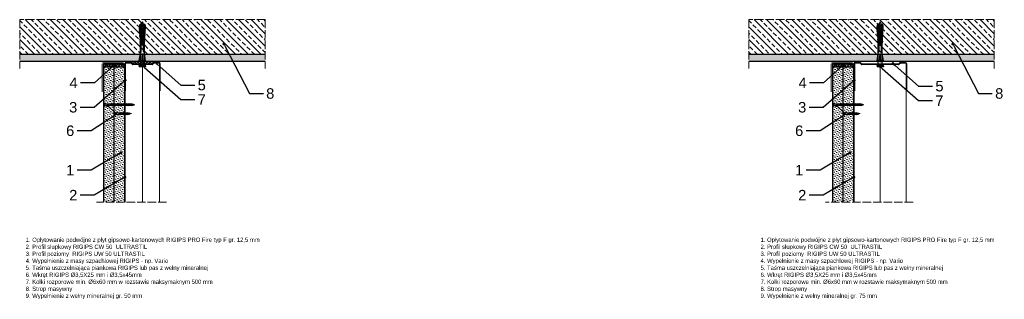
# Model space of a CAD drawing. Header units: millimetres. Extents: x 1234 to 3800, y -421 to 1074.
# Tile 1 of 4: x 1234 to 2641, y -421 to -21. Entities that reach past the tile are written whole.
import ezdxf
from ezdxf import colors
from ezdxf.entities.mleader import LeaderData, LeaderLine
from ezdxf.math import Vec2, Vec3

# ---------------------------------------------------------------- set-up
doc = ezdxf.new("R2010")
doc.units = ezdxf.units.MM
doc.linetypes.add('ACAD_ISO02W100', pattern=[15, 12, -3])
for name, color, linetype, lineweight in [('_ISOVER WELNA', 7, 'BATTING', 9), ('_RIGIPS AKCESORIA', 7, 'Continuous', 18), ('_RIGIPS G-K', 7, 'Continuous', 25), ('_RIGIPS PROFIL', 7, 'Continuous', 18), ('KRESKOWANIE', 7, 'Continuous', 9), ('PRZERYWANA', 7, 'ACAD_ISO02W100', 9)]:
    doc.layers.add(name, color=color, linetype=linetype, lineweight=lineweight)
doc.styles.get("Standard").update_dxf_attribs({"font": 'arial.ttf'})
doc.linetypes.add('BATTING', pattern='A,0.00254,-2.54,[134,ltypeshp.shx,S=2.54,R=0,X=-2.54,Y=0],-5.08,[134,ltypeshp.shx,S=2.54,R=180,X=2.54,Y=0],-2.54', length=10.16254)
pattern_1 = [(135, (1053.3072, -2558.5024), (1.122532, 3.367596), [0, -3.175])]
pattern_2 = [(135, (2095.4177, -2558.5024), (1.122532, 3.367596), [0, -3.175])]

# ---------------------------------------------------------------- blocks, each defined once
blk = doc.blocks.new('TN 45')
at = {"layer": '_RIGIPS AKCESORIA'}
for p, q in [((0, -0.8), (0, 7.2)), ((0, 7.2), (0.5, 7.2)), ((0.5, 4.8), (0, 4.8)), ((0, 3.5), (1.8, 3.5)), ((0, 2.8), (1.8, 2.8)), ((0.5, 1.6), (0, 1.6)), ((0.5, 7.2), (0.5, 4.8)), ((0.5, -0.8), (0.5, 1.6)), ((1.8, 3.5), (1.8, 4.2)), ((1.8, 2.8), (1.8, 2.2)), ((3, 4.5), (8.5, 4.5)), ((7.5, 2), (3.5, 2)), ((7.1, 4.5), (7.1, 3.2)), ((8, 2), (7.1, 4.5)), ((7.1, 3.2), (7.6, 1.5)), ((7.6, 1.5), (8, 2)), ((9.4, 2), (8, 2)), ((8.5, 4.5), (8.8, 5)), ((9.6, 1.5), (8.5, 4.5)), ((8.8, 5), (9.9, 2)), ((9, 4.5), (10.1, 4.5)), ((9.9, 2), (9.6, 1.5)), ((11, 2), (9.9, 2)), ((10.1, 4.5), (10.4, 5)), ((11.2, 1.5), (10.1, 4.5)), ((10.4, 5), (11.6, 2)), ((10.6, 4.5), (11.7, 4.5)), ((11.6, 2), (11.2, 1.5)), ((12.6, 2), (11.6, 2)), ((11.7, 4.5), (12, 5)), ((12.8, 1.5), (11.7, 4.5)), ((12, 5), (13.1, 2)), ((12.2, 4.5), (13.2, 4.5)), ((13.1, 2), (12.8, 1.5)), ((14.1, 2), (13.1, 2)), ((13.2, 4.5), (13.5, 5)), ((14.3, 1.5), (13.2, 4.5)), ((13.5, 5), (14.7, 2)), ((13.7, 4.5), (14.8, 4.5)), ((14.7, 2), (14.3, 1.5)), ((15.7, 2), (14.7, 2)), ((14.8, 4.5), (15.1, 5)), ((15.9, 1.5), (14.8, 4.5)), ((15.1, 5), (16.3, 2)), ((15.3, 4.5), (16.4, 4.5)), ((16.3, 2), (15.9, 1.5)), ((17.4, 2), (16.3, 2)), ((16.4, 4.5), (16.7, 5)), ((17.6, 1.5), (16.4, 4.5)), ((16.7, 5), (17.9, 2)), ((16.9, 4.5), (18, 4.5)), ((17.9, 2), (17.6, 1.5)), ((18.9, 2), (17.9, 2)), ((18, 4.5), (18.3, 5)), ((19.1, 1.5), (18, 4.5)), ((18.3, 5), (19.5, 2)), ((18.5, 4.5), (19.7, 4.5)), ((19.5, 2), (19.1, 1.5)), ((19.5, 2), (20.6, 2)), ((20.6, 2), (19.6, 2)), ((19.7, 4.5), (20, 5)), ((20.8, 1.5), (19.7, 4.5)), ((20, 5), (21.1, 2)), ((20.2, 4.5), (21.4, 4.5)), ((21.1, 2), (20.8, 1.5)), ((21.1, 2), (22.3, 2)), ((22.3, 2), (21.3, 2)), ((21.4, 4.5), (21.7, 5)), ((22.5, 1.5), (21.4, 4.5)), ((21.7, 5), (22.8, 2)), ((21.9, 4.5), (23.1, 4.5)), ((22.8, 2), (22.5, 1.5)), ((22.8, 2), (24, 2)), ((24, 2), (22.9, 2)), ((23.1, 4.5), (23.4, 5)), ((24.2, 1.5), (23.1, 4.5)), ((23.4, 5), (24.5, 2)), ((23.6, 4.5), (24.8, 4.5)), ((24.5, 2), (24.2, 1.5)), ((24.5, 2), (25.7, 2)), ((25.7, 2), (24.6, 2)), ((24.8, 4.5), (25.1, 5)), ((25.9, 1.5), (24.8, 4.5)), ((25.1, 5), (26.2, 2)), ((25.3, 4.5), (26.4, 4.5)), ((26.2, 2), (25.9, 1.5)), ((26.2, 2), (27.4, 2)), ((27.4, 2), (26.3, 2)), ((26.4, 4.5), (26.8, 5)), ((27.6, 1.5), (26.4, 4.5)), ((26.8, 5), (27.9, 2)), ((27, 4.5), (28.1, 4.5)), ((27.9, 2), (27.6, 1.5)), ((27.9, 2), (29.1, 2)), ((29.1, 2), (28, 2)), ((28.1, 4.5), (28.4, 5)), ((29.3, 1.5), (28.1, 4.5)), ((28.4, 5), (29.6, 2)), ((28.7, 4.5), (29.8, 4.5)), ((29.6, 2), (29.3, 1.5)), ((29.6, 2), (30.8, 2)), ((30.8, 2), (29.7, 2)), ((29.8, 4.5), (30.1, 5)), ((31, 1.5), (29.8, 4.5)), ((30.1, 5), (31.3, 2)), ((30.3, 4.5), (31.5, 4.5)), ((31.3, 2), (31, 1.5)), ((31.3, 2), (32.5, 2)), ((32.5, 2), (31.4, 2)), ((31.5, 4.5), (31.8, 5)), ((32.6, 1.5), (31.5, 4.5)), ((31.8, 5), (33, 2)), ((32, 4.5), (33.2, 4.5)), ((33, 2), (32.6, 1.5)), ((33, 2), (34.1, 2)), ((34.1, 2), (33.1, 2)), ((33.2, 4.5), (33.5, 5)), ((34.3, 1.5), (33.2, 4.5)), ((33.5, 5), (34.7, 2)), ((33.7, 4.5), (34.9, 4.5)), ((34.7, 2), (34.3, 1.5)), ((34.7, 2), (35.8, 2)), ((35.8, 2), (34.8, 2)), ((34.9, 4.5), (35.2, 5)), ((36, 1.5), (34.9, 4.5)), ((35.2, 5), (36.4, 2)), ((35.4, 4.5), (36.6, 4.5)), ((36.4, 2), (36, 1.5)), ((36.4, 2), (37.5, 2)), ((37.5, 2), (36.5, 2)), ((36.6, 4.5), (36.9, 5)), ((37.7, 1.5), (36.6, 4.5)), ((36.9, 5), (38, 2)), ((37.1, 4.5), (38.3, 4.5)), ((38, 2), (37.7, 1.5)), ((38, 2), (39.2, 2)), ((39.2, 2), (38.2, 2)), ((38.3, 4.5), (38.6, 5)), ((39.4, 1.5), (38.3, 4.5)), ((38.6, 5), (39.7, 2)), ((38.8, 4.5), (40, 4.5)), ((39.7, 2), (39.4, 1.5)), ((39.7, 2), (40.9, 2)), ((40, 4.5), (40.3, 5)), ((41.1, 1.5), (40, 4.5)), ((40.3, 5), (41.4, 2)), ((40.5, 4.5), (41, 4.5)), ((41, 4.5), (42.6, 4)), ((41.4, 2), (41.1, 1.5)), ((41.4, 2), (42.1, 2.1)), ((42.1, 1.8), (42, 3.3)), ((42, 3.3), (42.4, 2.4)), ((42.4, 2.4), (42.1, 1.8)), ((43, 2.4), (42.4, 2.4)), ((42.6, 4), (42.8, 4.4)), ((43, 2.4), (42.6, 4)), ((42.8, 4.4), (43.3, 2.7)), ((43, 3.8), (45, 3.2)), ((43.3, 2.7), (43, 2.4)), ((45, 3.2), (43.3, 2.7)), ((0, -0.8), (0.5, -0.8))]:
    blk.add_line(p, q, dxfattribs=at)
for centre, major_axis, ratio, start_param, end_param in [((3.1, 7.7), (0.17, 3.2), 0.826134, 1.773653, 3.180586), ((0, 0.9), (0, 3.93), 0.848176, -0.720942, -0.151112), ((3.4, -1.6), (0.28, 3.57), 0.832181, 0.035984, 1.430787), ((-2.7, 15.9), (0, 14.8), 0.848176, 3.399396, 3.475072), ((0.6, 4.6), (0, 2.81), 0.848176, 3.475072, 3.862535), ((1.7, 3.2), (0, 0.895), 0.848176, -1.552777, -0.720942), ((1.7, 3.2), (0, 0.895), 0.848176, 3.862535, 4.730408)]:
    blk.add_ellipse(centre, major_axis=major_axis, ratio=ratio, start_param=start_param, end_param=end_param, dxfattribs=at)
blk = doc.blocks.new('TN 25')
at = {"layer": '_RIGIPS AKCESORIA'}
for p, q in [((0, -0.8), (0, 7.2)), ((0, 7.2), (0.5, 7.2)), ((0.5, 4.8), (0, 4.8)), ((0, 3.5), (1.8, 3.5)), ((0, 2.8), (1.8, 2.8)), ((0.5, 1.6), (0, 1.6)), ((0.5, 7.2), (0.5, 4.8)), ((0.5, -0.8), (0.5, 1.6)), ((1.8, 3.5), (1.8, 4.2)), ((1.8, 2.8), (1.8, 2.2)), ((3, 4.5), (8.5, 4.5)), ((7.5, 2), (3.5, 2)), ((7.1, 4.5), (7.1, 3.2)), ((8, 2), (7.1, 4.5)), ((7.1, 3.2), (7.6, 1.5)), ((7.6, 1.5), (8, 2)), ((9.4, 2), (8, 2)), ((8.5, 4.5), (8.8, 5)), ((9.6, 1.5), (8.5, 4.5)), ((8.8, 5), (9.9, 2)), ((9, 4.5), (10.1, 4.5)), ((9.9, 2), (9.6, 1.5)), ((11, 2), (9.9, 2)), ((10.1, 4.5), (10.4, 5)), ((11.2, 1.5), (10.1, 4.5)), ((10.4, 5), (11.6, 2)), ((10.6, 4.5), (11.7, 4.5)), ((11.6, 2), (11.2, 1.5)), ((12.6, 2), (11.6, 2)), ((11.7, 4.5), (12, 5)), ((12.8, 1.5), (11.7, 4.5)), ((12, 5), (13.1, 2)), ((12.2, 4.5), (13.2, 4.5)), ((13.1, 2), (12.8, 1.5)), ((14.1, 2), (13.1, 2)), ((13.2, 4.5), (13.5, 5)), ((14.3, 1.5), (13.2, 4.5)), ((13.5, 5), (14.7, 2)), ((13.7, 4.5), (14.8, 4.5)), ((14.7, 2), (14.3, 1.5)), ((15.7, 2), (14.7, 2)), ((14.8, 4.5), (15.1, 5)), ((15.9, 1.5), (14.8, 4.5)), ((15.1, 5), (16.3, 2)), ((15.3, 4.5), (16.4, 4.5)), ((16.3, 2), (15.9, 1.5)), ((17.4, 2), (16.3, 2)), ((16.4, 4.5), (16.7, 5)), ((17.6, 1.5), (16.4, 4.5)), ((16.7, 5), (17.9, 2)), ((16.9, 4.5), (18, 4.5)), ((17.9, 2), (17.6, 1.5)), ((18.9, 2), (17.9, 2)), ((18, 4.5), (18.3, 5)), ((19.1, 1.5), (18, 4.5)), ((18.3, 5), (19.5, 2)), ((18.5, 4.5), (19.7, 4.5)), ((19.5, 2), (19.1, 1.5)), ((19.5, 2), (20.6, 2)), ((19.7, 4.5), (20, 5)), ((20.8, 1.5), (19.7, 4.5)), ((20, 5), (21.1, 2)), ((20.2, 4.5), (20.7, 4.5)), ((20.7, 4.5), (22.3, 4)), ((21.1, 2), (20.8, 1.5)), ((21.1, 2), (21.8, 2.1)), ((21.8, 1.8), (21.7, 3.3)), ((21.7, 3.3), (22.1, 2.4)), ((22.1, 2.4), (21.8, 1.8)), ((22.7, 2.4), (22.1, 2.4)), ((22.3, 4), (22.6, 4.4)), ((22.7, 2.4), (22.3, 4)), ((22.6, 4.4), (23, 2.7)), ((22.7, 3.8), (25, 3.2)), ((23, 2.7), (22.7, 2.4)), ((25, 3.2), (23, 2.7)), ((0, -0.8), (0.5, -0.8))]:
    blk.add_line(p, q, dxfattribs=at)
for centre, major_axis, ratio, start_param, end_param in [((3.1, 7.7), (0.17, 3.2), 0.826134, 1.773653, 3.180586), ((0, 0.9), (0, 3.93), 0.848176, -0.720942, -0.151112), ((3.4, -1.6), (0.28, 3.57), 0.832181, 0.035984, 1.430787), ((-2.7, 15.9), (0, 14.8), 0.848176, 3.399396, 3.475072), ((0.6, 4.6), (0, 2.81), 0.848176, 3.475072, 3.862535), ((1.7, 3.2), (0, 0.895), 0.848176, -1.552777, -0.720942), ((1.7, 3.2), (0, 0.895), 0.848176, 3.862535, 4.730408)]:
    blk.add_ellipse(centre, major_axis=major_axis, ratio=ratio, start_param=start_param, end_param=end_param, dxfattribs=at)
blk = doc.blocks.new('kolek rozprezny komplet 60')
for p, q in [((390.7, 217), (390.8, 218.9)), ((393.8, 218.8), (390.7, 218)), ((393.2, 216.9), (390.7, 217)), ((393.2, 214), (390.7, 213.9)), ((390.7, 213.9), (390.8, 212)), ((393.8, 212.1), (390.7, 212.9)), ((393.8, 219.9), (390.8, 218.9)), ((393.8, 211.1), (390.8, 212)), ((391.7, 217), (392.7, 217)), ((392.7, 217), (391.7, 214)), ((391.7, 214), (391.7, 213.5)), ((391.7, 213.5), (392.1, 214)), ((392.7, 217), (392.1, 214)), ((393.1, 217), (392.1, 214)), ((392.1, 214), (393.7, 214)), ((392.7, 217), (393, 217.5)), ((393.1, 217), (393, 217.5)), ((393.1, 217), (394.7, 217)), ((393.7, 217.4), (393.8, 219.9)), ((420.5, 216.6), (393.7, 218)), ((417.4, 216.1), (393.7, 217.4)), ((394.7, 217), (393.7, 214)), ((417.4, 214.8), (393.7, 213.5)), ((420.5, 214.4), (393.7, 212.9)), ((393.7, 214), (393.7, 213.5)), ((393.7, 213.5), (393.8, 211.1)), ((397.4, 219.7), (393.8, 219.9)), ((393.8, 213.6), (394.1, 214)), ((397.4, 211.2), (393.8, 211.1)), ((394.7, 217), (394.1, 214)), ((395.1, 217), (394.1, 214)), ((394.1, 214), (396.1, 214)), ((394.7, 217), (394.9, 217.3)), ((395.1, 217), (395.1, 217.3)), ((395.1, 217), (397.1, 217)), ((397.1, 217), (396.1, 214)), ((396.1, 214), (396.1, 213.7)), ((396.3, 213.7), (396.5, 214)), ((397.1, 217), (396.5, 214)), ((397.5, 217), (396.5, 214)), ((396.5, 214), (398.5, 214)), ((397.1, 217), (397.2, 217.2)), ((397.3, 217.8), (397.4, 219.7)), ((397.3, 213.1), (397.4, 211.2)), ((397.5, 217), (397.5, 217.2)), ((397.5, 217), (399.5, 217)), ((397.7, 217.1), (397.7, 217.7)), ((397.7, 213.8), (397.7, 213.2)), ((399, 219.6), (397.8, 219)), ((399, 211.3), (397.8, 211.9)), ((398.5, 217.1), (398.5, 217.7)), ((399.5, 217), (398.5, 214)), ((398.5, 214), (398.5, 213.8)), ((398.5, 213.8), (398.5, 213.2)), ((398.8, 213.8), (398.9, 214)), ((398.9, 217.7), (399, 219.6)), ((399.5, 217), (398.9, 214)), ((399.9, 217), (398.9, 214)), ((398.9, 214), (400.9, 214)), ((398.9, 213.2), (399, 211.3)), ((399.8, 219.5), (399, 219.6)), ((399.8, 211.4), (399, 211.3)), ((399.5, 217), (399.5, 217)), ((399.7, 217.6), (399.8, 219.5)), ((399.7, 213.3), (399.8, 211.4)), ((399.9, 217), (401.4, 217)), ((399.9, 217), (399.9, 217)), ((400.1, 217), (400.1, 217.6)), ((400.1, 213.9), (400.1, 213.3)), ((401.4, 219.5), (400.2, 218.8)), ((401.4, 211.4), (400.2, 212.1)), ((400.9, 217), (400.9, 217.6)), ((401.9, 216.9), (400.9, 214)), ((400.9, 214), (400.9, 213.9)), ((400.9, 213.9), (400.9, 213.3)), ((401.3, 217.6), (401.4, 219.5)), ((401.9, 216.9), (401.3, 214)), ((402.3, 216.9), (401.3, 214)), ((401.3, 214), (401.4, 214)), ((401.3, 213.9), (401.3, 214)), ((401.3, 213.3), (401.4, 211.4)), ((402.2, 219.4), (401.4, 219.5)), ((402.2, 211.5), (401.4, 211.4)), ((402.1, 217.5), (402.2, 219.4)), ((402.1, 213.4), (402.2, 211.5)), ((402.5, 216.9), (402.5, 217.5)), ((402.5, 214), (402.5, 213.4)), ((403.8, 219.3), (402.6, 218.7)), ((403.8, 211.6), (402.6, 212.2)), ((403.3, 216.9), (403.3, 217.5)), ((404.2, 216.8), (403.3, 214.1)), ((403.3, 214), (403.3, 213.5)), ((403.7, 217.4), (403.8, 219.3)), ((404.2, 216.8), (403.7, 214.1)), ((404.6, 216.8), (403.7, 214.1)), ((403.7, 213.5), (403.8, 211.6)), ((404.6, 219.3), (403.8, 219.3)), ((404.6, 211.6), (403.8, 211.6)), ((404.5, 217.4), (404.6, 219.3)), ((404.5, 213.5), (404.6, 211.6)), ((404.9, 216.8), (404.9, 217.4)), ((404.9, 214.1), (404.9, 213.5)), ((406.2, 219.2), (405, 218.6)), ((406.2, 211.7), (405, 212.3)), ((405.7, 216.7), (405.7, 217.3)), ((405.7, 214.2), (405.7, 213.6)), ((406.6, 216.7), (405.8, 214.2)), ((406.1, 217.3), (406.2, 219.2)), ((406.6, 216.7), (406.1, 214.2)), ((406.1, 213.6), (406.2, 211.7)), ((407, 219.2), (406.2, 219.2)), ((407, 216.7), (406.2, 214.2)), ((407, 211.7), (406.2, 211.7)), ((406.9, 217.3), (407, 219.2)), ((406.9, 213.6), (407, 211.7)), ((407.3, 216.6), (407.3, 217.2)), ((407.3, 214.3), (407.3, 213.7)), ((408.6, 219.1), (407.4, 218.5)), ((408.6, 211.8), (407.4, 212.4)), ((408.1, 216.6), (408.1, 217.2)), ((408.1, 214.3), (408.1, 213.7)), ((408.9, 216.6), (408.2, 214.3)), ((408.5, 217.2), (408.6, 219.1)), ((409, 216.6), (408.5, 214.3)), ((408.5, 213.7), (408.6, 211.8)), ((409.4, 219), (408.6, 219.1)), ((409.3, 216.5), (408.6, 214.3)), ((409.4, 211.9), (408.6, 211.8)), ((409.3, 217.1), (409.4, 219)), ((409.3, 213.8), (409.4, 211.9)), ((409.7, 216.5), (409.7, 217.1)), ((409.7, 214.4), (409.7, 213.8)), ((411, 219), (409.8, 218.3)), ((411, 212), (409.8, 212.6)), ((410.5, 216.5), (410.5, 217.1)), ((410.5, 214.4), (410.5, 213.8)), ((411.3, 216.4), (410.6, 214.4)), ((410.9, 217.1), (411, 219)), ((410.9, 213.8), (411, 212)), ((411.4, 216.4), (411, 214.5)), ((411.7, 216.4), (411, 214.5)), ((412.6, 218.9), (411.4, 218.3)), ((412.6, 212), (411.4, 212.6)), ((412.1, 216.4), (412.1, 217)), ((412.1, 214.5), (412.1, 213.9)), ((412.5, 217), (412.6, 218.9)), ((412.5, 213.9), (412.6, 212)), ((413.4, 218.8), (412.6, 218.9)), ((413.4, 212.1), (412.6, 212)), ((412.9, 216.3), (412.9, 216.9)), ((412.9, 214.6), (412.9, 214)), ((413.7, 216.3), (413.1, 214.6)), ((413.3, 216.9), (413.4, 218.8)), ((413.3, 214), (413.4, 212.1)), ((413.7, 216.3), (413.4, 214.6)), ((414.1, 216.3), (413.5, 214.6)), ((415, 218.7), (413.8, 218.1)), ((415, 212.2), (413.8, 212.8)), ((414.5, 216.3), (414.5, 216.9)), ((414.5, 214.6), (414.5, 214)), ((414.9, 216.8), (415, 218.7)), ((414.9, 214.1), (415, 212.2)), ((415.8, 218.7), (415, 218.7)), ((415.8, 212.2), (415, 212.2)), ((415.3, 216.2), (415.3, 216.8)), ((415.3, 214.7), (415.3, 214.1)), ((416, 216.2), (415.5, 214.7)), ((415.7, 216.8), (415.8, 218.7)), ((415.7, 214.1), (415.8, 212.2)), ((416.1, 216.2), (415.8, 214.7)), ((416.4, 216.2), (415.9, 214.7)), ((417.4, 218.6), (416.2, 218)), ((417.4, 212.3), (416.2, 212.9)), ((417.3, 216.7), (417.4, 218.6)), ((417.3, 214.2), (417.4, 212.3)), ((418.2, 218.6), (417.4, 218.6)), ((418.2, 212.3), (417.4, 212.3)), ((418.2, 215.6), (418, 214.9)), ((418.1, 216.7), (418.2, 218.6)), ((418.1, 214.2), (418.2, 212.3)), ((419.8, 218.5), (418.6, 217.9)), ((419.8, 212.4), (418.6, 213)), ((419.7, 216.6), (419.8, 218.5)), ((431.4, 218), (419.7, 218)), ((430.2, 217.2), (419.7, 217.2)), ((419.7, 214.3), (419.8, 212.4)), ((430.2, 213.8), (419.7, 213.8)), ((431.4, 213), (419.7, 213)), ((448.7, 218.5), (419.8, 218.5)), ((448.7, 212.5), (419.8, 212.5)), ((420.5, 217.2), (420.5, 213.8)), ((420.7, 217.2), (420.7, 213.8)), ((420.9, 217.2), (420.9, 213.8)), ((443.5, 220), (432.8, 218.5)), ((444.3, 216.4), (432.8, 215.5)), ((432.8, 215.5), (443.5, 215.5)), ((444.3, 214.5), (432.8, 215.5)), ((443.5, 211), (432.8, 212.5)), ((443.5, 218.5), (443.5, 220)), ((443.5, 220), (444.3, 218.5)), ((444.3, 216.4), (443.5, 215.5)), ((444.3, 214.5), (443.5, 215.5)), ((443.5, 212.5), (443.5, 211)), ((443.5, 211), (444.3, 212.5)), ((444.3, 214.5), (444.3, 216.4)), ((450.2, 220), (448.7, 218.5)), ((448.7, 218.5), (448.7, 212.5)), ((448.7, 217), (448.7, 214)), ((450.2, 211), (448.7, 212.5)), ((450.2, 220), (450.2, 211)), ((450.7, 220), (450.2, 220)), ((450.7, 220), (450.7, 211)), ((450.7, 219.4), (451.2, 220)), ((450.7, 211.6), (451.2, 211)), ((451.2, 220), (451.7, 220)), ((451.2, 220), (451.2, 211)), ((451.7, 220), (451.7, 211)), ((450.7, 211), (450.2, 211)), ((451.2, 211), (451.7, 211))]:
    blk.add_line(p, q)
for centre, radius, start, end in [((393.4, 206.2), 10.9, 99.2038, 121.9083), ((393.4, 224.7), 10.9, 238.0917, 260.7962), ((393.7, 216.9), 0.5, 87, 177), ((393.7, 214), 0.5, 183, 273), ((397.7, 219.2), 0.3, 177, 297), ((397.7, 211.7), 0.3, 63, 183), ((400.1, 219.1), 0.3, 177, 297), ((400.1, 211.8), 0.3, 63, 183), ((402.5, 219), 0.3, 177, 297), ((402.5, 211.9), 0.3, 63, 183), ((404.9, 218.9), 0.3, 177, 297), ((404.9, 212), 0.3, 63, 183), ((407.3, 218.7), 0.3, 177, 297), ((407.3, 212.2), 0.3, 63, 183), ((409.7, 218.6), 0.3, 177, 297), ((409.7, 212.3), 0.3, 63, 183), ((411.3, 218.5), 0.3, 177, 297), ((411.3, 212.4), 0.3, 63, 183), ((413.7, 218.4), 0.3, 177, 297), ((413.7, 212.5), 0.3, 63, 183), ((416.1, 218.3), 0.3, 177, 297), ((416.1, 212.6), 0.3, 63, 183), ((417.5, 215.5), 0.682, 255.8604, 104.1386), ((418.5, 218.2), 0.3, 177, 297), ((418.5, 212.7), 0.3, 63, 183), ((422.7, 217), 1, 90, 168.463), ((422.7, 214), 1, 191.537, 270), ((430.2, 218.5), 1.3, 270, 0), ((430.2, 212.5), 1.3, 0, 90)]:
    blk.add_arc(centre, radius, start, end)
blk = doc.blocks.new('UW 50 ULTRASTIL')
h = blk.add_hatch()
h.set_pattern_fill('ANSI31', color=256, scale=0.5, style=0)
h.paths.add_polyline_path([(-104.5, 0.6), (-104.2, 1.2, -0.286951), (-103.3, 1.8), (-82.4, 1.8), (-76.3, 1.8, -0.286951), (-75.4, 1.2), (-75.1, 0.6, 0.286951), (-74.2, 0), (-65.6, 0, 0.414214), (-64.8, 0.8), (-64.8, 40), (-65.3, 40), (-65.3, 0.8, -0.414214), (-65.6, 0.5), (-73.8, 0.5, -0.286951), (-74.7, 1.1), (-75, 1.8, 0.286951), (-75.9, 2.3), (-103.6, 2.3, 0.286951), (-104.5, 1.8), (-104.9, 1.1, -0.286951), (-105.8, 0.5), (-114, 0.5, -0.414214), (-114.2, 0.8), (-114.2, 40), (-114.8, 40), (-114.8, 0.8, 0.414214), (-114, 0), (-105.4, 0, 0.286951)])
for p, q in [((-114.8, 0.8), (-114.8, 40)), ((-114.8, 40), (-114.2, 40)), ((-114.2, 0.8), (-114.2, 40)), ((-65.3, 0.8), (-65.3, 40)), ((-64.8, 40), (-65.3, 40)), ((-64.8, 0.8), (-64.8, 40)), ((-114, 0.5), (-105.8, 0.5)), ((-114, 0), (-105.4, 0)), ((-104.9, 1.1), (-104.5, 1.8)), ((-104.5, 0.6), (-104.2, 1.2)), ((-103.6, 2.3), (-75.9, 2.3)), ((-103.3, 1.8), (-76.3, 1.8)), ((-75.1, 0.6), (-75.4, 1.2)), ((-74.7, 1.1), (-75, 1.8)), ((-74.2, 0), (-65.6, 0)), ((-73.8, 0.5), (-65.6, 0.5))]:
    blk.add_line(p, q)
for centre, radius, start, end in [((-114, 0.8), 0.8, 180, 270), ((-114, 0.8), 0.25, 180, 270), ((-105.8, 1.6), 1, 270, 334.0435), ((-105.4, 1), 1, 270, 334.0435), ((-103.6, 1.3), 1, 90, 154.0435), ((-103.3, 0.8), 1, 90, 154.0435), ((-76.3, 0.8), 1, 25.9565, 90), ((-75.9, 1.3), 1, 25.9565, 90), ((-74.2, 1), 1, 205.9565, 270), ((-73.8, 1.6), 1, 205.9565, 270), ((-65.6, 0.8), 0.8, 270, 0), ((-65.6, 0.8), 0.25, 270, 0)]:
    blk.add_arc(centre, radius, start, end)
blk = doc.blocks.new('UW 75 ULTRASTIL')
h = blk.add_hatch()
h.set_pattern_fill('ANSI31', color=256, scale=0.5, style=0)
h.paths.add_polyline_path([(-11.9, 0.6), (-11.6, 1.2, -0.286951), (-10.7, 1.8), (10.2, 1.8), (41.3, 1.8, -0.286951), (42.2, 1.2), (42.5, 0.6, 0.286951), (43.4, 0), (52, 0, 0.414214), (52.8, 0.8), (52.8, 40), (52.2, 40), (52.2, 0.8, -0.414214), (52, 0.5), (43.8, 0.5, -0.286951), (42.9, 1.1), (42.5, 1.8, 0.286951), (41.6, 2.3), (-11, 2.3, 0.286951), (-11.9, 1.8), (-12.3, 1.1, -0.286951), (-13.2, 0.5), (-21.4, 0.5, -0.414214), (-21.6, 0.8), (-21.6, 40), (-22.2, 40), (-22.2, 0.8, 0.414214), (-21.4, 0), (-12.8, 0, 0.286951)])
for p, q in [((-22.2, 0.8), (-22.2, 40)), ((-22.2, 40), (-21.6, 40)), ((-21.6, 0.8), (-21.6, 40)), ((52.2, 0.8), (52.2, 40)), ((52.8, 40), (52.2, 40)), ((52.8, 0.8), (52.8, 40)), ((-21.4, 0.5), (-13.2, 0.5)), ((-21.4, 0), (-12.8, 0)), ((-12.3, 1.1), (-11.9, 1.8)), ((-11.9, 0.6), (-11.6, 1.2)), ((-11, 2.3), (41.6, 2.3)), ((-10.7, 1.8), (41.3, 1.8)), ((42.5, 0.6), (42.2, 1.2)), ((42.9, 1.1), (42.5, 1.8)), ((43.4, 0), (52, 0)), ((43.8, 0.5), (52, 0.5))]:
    blk.add_line(p, q)
for centre, radius, start, end in [((-21.4, 0.8), 0.8, 180, 270), ((-21.4, 0.8), 0.25, 180, 270), ((-13.2, 1.6), 1, 270, 334.0435), ((-12.8, 1), 1, 270, 334.0435), ((-11, 1.3), 1, 90, 154.0435), ((-10.7, 0.8), 1, 90, 154.0435), ((41.3, 0.8), 1, 25.9565, 90), ((41.6, 1.3), 1, 25.9565, 90), ((43.4, 1), 1, 205.9565, 270), ((43.8, 1.6), 1, 205.9565, 270), ((52, 0.8), 0.8, 270, 0), ((52, 0.8), 0.25, 270, 0)]:
    blk.add_arc(centre, radius, start, end)
blk = doc.blocks.new('_Dot')
at = {"color": 0, "linetype": 'ByBlock', "lineweight": -2}
blk.add_line((-0.5, 0), (-1, 0), dxfattribs=at)
at = {"color": 0, "linetype": 'ByBlock', "const_width": 0.5}
blk.add_lwpolyline([(-0.25, 0, 1), (0.25, 0, 1)], format="xyb", close=True, dxfattribs=at)

msp = doc.modelspace()

# ---------------------------------------------------------------- hatches: boundary and pattern name
at = {"layer": 'KRESKOWANIE'}
h = msp.add_hatch(dxfattribs=at)
h.set_pattern_fill('ANSI33', color=256, scale=2, angle=90, style=0)
h.set_pattern_definition([(135, (-15.063, 1863.861), (-8.980256, -8.980256), []), (135, (-15.063, 1872.842), (-8.980256, -8.980256), [6.35, -3.175])])
h.paths.add_polyline_path([(1584.9, -71.3), (1584.9, -21.3), (1233.9, -21.3), (1233.9, -71.3)])
h = msp.add_hatch(dxfattribs=at)
h.set_pattern_fill('ANSI33', color=256, scale=2, angle=90, style=0)
h.set_pattern_definition([(135, (1027.047, 1863.861), (-8.980256, -8.980256), []), (135, (1027.047, 1872.842), (-8.980256, -8.980256), [6.35, -3.175])])
h.paths.add_polyline_path([(2627, -71.3), (2627, -21.3), (2276, -21.3), (2276, -71.3)])
h = msp.add_hatch(dxfattribs=at)
h.set_pattern_fill('AR-SAND', color=256, scale=0.1, angle=-90, style=0)
h.set_pattern_definition([(307.5, (369.5045, 2213.8613), (4.8941324, 0.160003), [0, -3.8608, 0, -4.318, 0, -4.1275]), (277.5, (369.5045, 2213.861), (7.168251, -4.495233), [0, -2.0828, 0, -3.4798, 0, -1.3335]), (237.5, (369.5045, 2216.9855), (0.014372, -7.909924), [0, -1.27, 0, -4.572, 0, -5.969]), (227.5, (369.5045, 2216.9855), (2.229293, -7.635565), [0, -0.635, 0, -2.9972, 0, -3.429])])
h.paths.add_polyline_path([(1584.9, -81.3), (1584.9, -71.3), (1233.9, -71.3), (1233.9, -81.3)])
h = msp.add_hatch(dxfattribs=at)
h.set_pattern_fill('AR-SAND', color=256, scale=0.05, angle=-90, style=0)
h.set_pattern_definition([(307.5, (1098.3919, 1773.4519), (2.4470662, 0.0800016), [0, -1.9304, 0, -2.159, 0, -2.06375]), (277.5, (1098.392, 1773.452), (3.5841255, -2.2476164), [0, -1.0414, 0, -1.7399, 0, -0.66675]), (237.5, (1098.3919, 1775.014), (0.007186, -3.9549619), [0, -0.635, 0, -2.286, 0, -2.9845]), (227.5, (1098.392, 1775.014), (1.1146466, -3.817782), [0, -0.3175, 0, -1.4986, 0, -1.7145])])
h.paths.add_polyline_path([(1383.5, -89.3), (1383.5, -84.3), (1353.5, -84.3), (1353.5, -89.3)])
h = msp.add_hatch(dxfattribs=at)
h.set_pattern_fill('ANSI37', color=256, angle=270, style=0)
h.set_pattern_definition([(315, (-373.1557, -358.0605), (2.245064, 2.245064), []), (45, (-373.1557, -358.0605), (-2.245064, 2.245064), [])])
h.paths.add_polyline_path([(1425, -83.1), (1433.6, -83.1), (1433.6, -81.3), (1385.2, -81.3), (1385.2, -83.1), (1393.8, -83.1, -0.286951), (1394.7, -83.7), (1395, -84.3, 0.286951), (1395.9, -84.9), (1422.9, -84.9, 0.286951), (1423.8, -84.3), (1424.1, -83.7, -0.286951)])
h = msp.add_hatch(dxfattribs=at)
h.set_pattern_fill('AR-SAND', color=256, scale=0.1, angle=-90, style=0)
h.set_pattern_definition([(307.5, (1411.615, 2213.8613), (4.8941324, 0.160003), [0, -3.8608, 0, -4.318, 0, -4.1275]), (277.5, (1411.615, 2213.861), (7.168251, -4.495233), [0, -2.0828, 0, -3.4798, 0, -1.3335]), (237.5, (1411.615, 2216.9855), (0.014372, -7.909924), [0, -1.27, 0, -4.572, 0, -5.969]), (227.5, (1411.615, 2216.9855), (2.229293, -7.635565), [0, -0.635, 0, -2.9972, 0, -3.429])])
h.paths.add_polyline_path([(2627, -81.3), (2627, -71.3), (2276, -71.3), (2276, -81.3)])
h = msp.add_hatch(dxfattribs=at)
h.set_pattern_fill('AR-SAND', color=256, scale=0.05, angle=-90, style=0)
h.set_pattern_definition([(307.5, (2140.5024, 1773.4519), (2.4470662, 0.0800016), [0, -1.9304, 0, -2.159, 0, -2.06375]), (277.5, (2140.5024, 1773.452), (3.5841255, -2.2476164), [0, -1.0414, 0, -1.7399, 0, -0.66675]), (237.5, (2140.5024, 1775.014), (0.007186, -3.9549619), [0, -0.635, 0, -2.286, 0, -2.9845]), (227.5, (2140.5024, 1775.014), (1.1146466, -3.817782), [0, -0.3175, 0, -1.4986, 0, -1.7145])])
h.paths.add_polyline_path([(2425.6, -89.3), (2425.6, -84.3), (2395.6, -84.3), (2395.6, -89.3)])
h = msp.add_hatch(dxfattribs=at)
h.set_pattern_fill('DOTS', color=256, scale=2, angle=225, style=0)
h.set_pattern_definition(pattern_1)
h.paths.add_polyline_path([(1368.5, -89.3), (1353.5, -89.3), (1353.5, -282), (1368.5, -282)])
h = msp.add_hatch(dxfattribs=at)
h.set_pattern_fill('DOTS', color=256, scale=2, angle=225, style=0)
h.set_pattern_definition(pattern_1)
h.paths.add_polyline_path([(1383.5, -89.3), (1368.5, -89.3), (1368.5, -282), (1383.5, -282)])
h = msp.add_hatch(dxfattribs=at)
h.set_pattern_fill('DOTS', color=256, scale=2, angle=225, style=0)
h.set_pattern_definition(pattern_2)
h.paths.add_polyline_path([(2410.6, -89.3), (2395.6, -89.3), (2395.6, -282), (2410.6, -282)])
h = msp.add_hatch(dxfattribs=at)
h.set_pattern_fill('DOTS', color=256, scale=2, angle=225, style=0)
h.set_pattern_definition(pattern_2)
h.paths.add_polyline_path([(2425.6, -89.3), (2410.6, -89.3), (2410.6, -282), (2425.6, -282)])

# ---------------------------------------------------------------- linework, layer by layer
for p, q in [((1584.9, -71.3), (1233.9, -71.3)), ((1584.9, -81.3), (1233.9, -81.3)), ((2627, -71.3), (2276, -71.3)), ((2627, -81.3), (2276, -81.3))]:
    msp.add_line(p, q)
at = {"layer": '_ISOVER WELNA', "ltscale": 2.4}
msp.add_line((1409.4, -85.4), (1409.4, -282), dxfattribs=at)
at = {"layer": '_ISOVER WELNA', "ltscale": 3.6}
msp.add_line((2464, -85.4), (2464, -282), dxfattribs=at)
at = {"layer": '_RIGIPS AKCESORIA'}
for p, q in [((1352, -84.3), (1352, -124.3)), ((1382.1, -82.8), (1352.1, -82.8)), ((2394.1, -84.3), (2394.1, -124.3)), ((2424.2, -82.8), (2394.2, -82.8))]:
    msp.add_line(p, q, dxfattribs=at)
at = {"layer": '_RIGIPS G-K'}
for p, q in [((1353.5, -84.3), (1353.5, -282)), ((1353.5, -84.3), (1383.5, -84.3)), ((1383.5, -84.3), (1383.5, -282)), ((2395.6, -84.3), (2395.6, -282)), ((2395.6, -84.3), (2425.6, -84.3)), ((2425.6, -84.3), (2425.6, -282)), ((1383.5, -89.3), (1353.5, -89.3)), ((1368.5, -89.3), (1368.5, -282)), ((2425.6, -89.3), (2395.6, -89.3)), ((2410.6, -89.3), (2410.6, -282))]:
    msp.add_line(p, q, dxfattribs=at)
at = {"layer": '_RIGIPS PROFIL', "lineweight": 9}
for p, q in [((1384.9, -83.9), (1384.9, -282)), ((1433.8, -83.9), (1433.8, -282)), ((2427, -83.9), (2427, -282)), ((2500.9, -83.9), (2500.9, -282))]:
    msp.add_line(p, q, dxfattribs=at)
at = {"layer": 'KRESKOWANIE'}
for p, q in [((1385.2, -83.1), (1385.2, -81.3)), ((1433.6, -83.1), (1433.6, -81.3)), ((2427.3, -83.1), (2427.3, -81.3)), ((2500.7, -83.1), (2500.7, -81.3))]:
    msp.add_line(p, q, dxfattribs=at)
at = {"layer": 'PRZERYWANA'}
for p, q in [((1584.9, -21.3), (1233.9, -21.3)), ((1233.9, -21.3), (1233.9, -91.3)), ((1584.9, -21.3), (1584.9, -91.3)), ((2627, -21.3), (2276, -21.3)), ((2276, -21.3), (2276, -91.3)), ((2627, -21.3), (2627, -91.3)), ((1443.8, -282), (1343.5, -282)), ((2510.9, -282), (2385.6, -282))]:
    msp.add_line(p, q, dxfattribs=at)

# ---------------------------------------------------------------- block references
for name, p, rotation in [('kolek rozprezny komplet 60', (1193.9, 363.2), 270), ('kolek rozprezny komplet 60', (2248.5, 363.2), 270), ('UW 50 ULTRASTIL', (1319.6, -83.1), 180), ('UW 75 ULTRASTIL', (2479.3, -83.1), 180)]:
    msp.add_blockref(name, p, dxfattribs=dict(rotation=rotation))
for p in [(1353.5, -146), (2395.6, -146)]:
    msp.add_blockref('TN 45', p)
at = {"layer": '_RIGIPS AKCESORIA'}
for p in [(1368.5, -158.8), (2410.6, -158.8)]:
    msp.add_blockref('TN 25', p, dxfattribs=at)

# ---------------------------------------------------------------- texts
at = {"layer": 'KRESKOWANIE', "char_height": 6, "attachment_point": 1}
for s, insert in [('1. Opłytowanie podwójne z płyt gipsowo-kartonowych RIGIPS PRO Fire typ F gr. 12,5 mm\\P2. Profil słupkowy RIGIPS CW 50  ULTRASTIL\\P3. Profil poziomy  RIGIPS UW 50 ULTRASTIL\\P4. Wypełnienie z masy szpachlowej RIGIPS - np. Vario\\P5. Taśma uszczelniająca piankowa RIGIPS lub pas z wełny mineralnej\\P6. Wkręt RIGIPS %%C3,5X25 mm i %%C3,5x45mm\\P7. Kołki rozporowe min. %%C6x60 mm w rozstawie maksymaknym 500 mm\\P8. Strop masywny\\P9. Wypełnienie z wełny mineralnej gr. 50 mm', (1242.5, -332.9)), ('1. Opłytowanie podwójne z płyt gipsowo-kartonowych RIGIPS PRO Fire typ F gr. 12,5 mm\\P2. Profil słupkowy RIGIPS CW 50  ULTRASTIL\\P3. Profil poziomy  RIGIPS UW 50 ULTRASTIL\\P4. Wypełnienie z masy szpachlowej RIGIPS - np. Vario\\P5. Taśma uszczelniająca piankowa RIGIPS lub pas z wełny mineralnej\\P6. Wkręt RIGIPS %%C3,5X25 mm i %%C3,5x45mm\\P7. Kołki rozporowe min. %%C6x60 mm w rozstawie maksymaknym 500 mm\\P8. Strop masywny\\P9. Wypełnienie z wełny mineralnej gr. 75 mm', (2293, -332.9))]:
    msp.add_mtext_dynamic_manual_height_columns(s, width=393.945, gutter_width=12.5, heights=[0], dxfattribs=dict(at, insert=insert))

# ---------------------------------------------------------------- leaders
at = {"layer": 'KRESKOWANIE'}
ml = msp.add_multileader_mtext('Standard', dxfattribs=at)
ml.set_content('8', color=256)
ml.set_leader_properties()
ml.set_arrow_properties(name='DOT')
ml.build(insert=Vec2(0, 0))
ml.multileader.update_dxf_attribs({"dogleg_length": 20})
ctx = ml.context
ctx.base_point, ctx.char_height, ctx.landing_gap_size, ctx.plane_origin = Vec3(1582.2, -127), 15, 4, Vec3(1525.7, -56.1)
notes = []
notes.append((ctx, [(0, (1, 1, 0), (1562.2, -127), (1, 0), 20, [(0, [(1525.7, -56.1)], 0, [])])]))
ctx.mtext.insert, ctx.mtext.flow_direction = Vec3(1586.2, -119.3), 5
ml = msp.add_multileader_mtext('Standard', dxfattribs=at)
ml.set_content('8', color=256)
ml.set_leader_properties()
ml.set_arrow_properties(name='DOT')
ml.build(insert=Vec2(0, 0))
ml.multileader.update_dxf_attribs({"dogleg_length": 20})
ctx = ml.context
ctx.base_point, ctx.char_height, ctx.landing_gap_size, ctx.plane_origin = Vec3(2624.3, -127), 15, 4, Vec3(2567.8, -56.1)
notes.append((ctx, [(0, (1, 1, 0), (2604.3, -127), (1, 0), 20, [(0, [(2567.8, -56.1)], 0, [])])]))
ctx.mtext.insert, ctx.mtext.flow_direction = Vec3(2628.3, -119.3), 5
ml = msp.add_multileader_mtext('Standard', dxfattribs=at)
ml.set_content('5', color=256)
ml.set_leader_properties()
ml.set_arrow_properties(name='DOT')
ml.build(insert=Vec2(0, 0))
ml.multileader.update_dxf_attribs({"dogleg_length": 20})
ctx = ml.context
ctx.base_point, ctx.char_height, ctx.landing_gap_size, ctx.plane_origin = Vec3(1484.3, -114.8), 15, 4, Vec3(1427.5, -82.4)
notes.append((ctx, [(0, (1, 1, 0), (1464.3, -114.8), (1, 0), 20, [(0, [(1427.5, -82.4)], 0, [])])]))
ctx.mtext.insert, ctx.mtext.flow_direction = Vec3(1488.3, -107.2), 5
ml = msp.add_multileader_mtext('Standard', dxfattribs=at)
ml.set_content('5', color=256)
ml.set_leader_properties()
ml.set_arrow_properties(name='DOT')
ml.build(insert=Vec2(0, 0))
ml.multileader.update_dxf_attribs({"dogleg_length": 20})
ctx = ml.context
ctx.base_point, ctx.char_height, ctx.landing_gap_size, ctx.plane_origin = Vec3(2538.9, -116.4), 15, 4, Vec3(2482.2, -84)
notes.append((ctx, [(0, (1, 1, 0), (2518.9, -116.4), (1, 0), 20, [(0, [(2482.2, -84)], 0, [])])]))
ctx.mtext.insert, ctx.mtext.flow_direction = Vec3(2542.9, -108.8), 5
ml = msp.add_multileader_mtext('Standard', dxfattribs=at)
ml.set_content('4', color=256)
ml.set_leader_properties()
ml.set_arrow_properties(name='DOT')
ml.build(insert=Vec2(0, 0))
ml.multileader.update_dxf_attribs({"dogleg_length": 20})
ctx = ml.context
ctx.base_point, ctx.char_height, ctx.landing_gap_size, ctx.plane_origin = Vec3(1302.4, -111.6), 15, 4, Vec3(1368.2, -87.1)
ctx.text_align_type = 2
notes.append((ctx, [(0, (1, 1, 0), (1340.7, -111.6), (-1, 0), 20, [(0, [(1368.2, -87.1)], 0, [])])]))
ctx.mtext.insert, ctx.mtext.alignment, ctx.mtext.flow_direction = Vec3(1316.7, -104.1), 3, 5
ml = msp.add_multileader_mtext('Standard', dxfattribs=at)
ml.set_content('7', color=256)
ml.set_leader_properties()
ml.set_arrow_properties(name='DOT')
ml.build(insert=Vec2(0, 0))
ml.multileader.update_dxf_attribs({"dogleg_length": 20})
ctx = ml.context
ctx.base_point, ctx.char_height, ctx.landing_gap_size, ctx.plane_origin = Vec3(1484.3, -135.5), 15, 4, Vec3(1427.5, -103)
notes.append((ctx, [(0, (1, 1, 0), (1464.3, -135.5), (1, 0), 20, [(0, [(1409.3, -86.9)], 0, [])])]))
ctx.mtext.insert, ctx.mtext.flow_direction = Vec3(1488.3, -128), 5
ml = msp.add_multileader_mtext('Standard', dxfattribs=at)
ml.set_content('4', color=256)
ml.set_leader_properties()
ml.set_arrow_properties(name='DOT')
ml.build(insert=Vec2(0, 0))
ml.multileader.update_dxf_attribs({"dogleg_length": 20})
ctx = ml.context
ctx.base_point, ctx.char_height, ctx.landing_gap_size, ctx.plane_origin = Vec3(2344.5, -111.6), 15, 4, Vec3(2410.3, -87.1)
ctx.text_align_type = 2
notes.append((ctx, [(0, (1, 1, 0), (2382.9, -111.6), (-1, 0), 20, [(0, [(2410.3, -87.1)], 0, [])])]))
ctx.mtext.insert, ctx.mtext.alignment, ctx.mtext.flow_direction = Vec3(2358.9, -104.1), 3, 5
ml = msp.add_multileader_mtext('Standard', dxfattribs=at)
ml.set_content('7', color=256)
ml.set_leader_properties()
ml.set_arrow_properties(name='DOT')
ml.build(insert=Vec2(0, 0))
ml.multileader.update_dxf_attribs({"dogleg_length": 20})
ctx = ml.context
ctx.base_point, ctx.char_height, ctx.landing_gap_size, ctx.plane_origin = Vec3(2538.9, -137), 15, 4, Vec3(2482.2, -104.6)
notes.append((ctx, [(0, (1, 1, 0), (2518.9, -137), (1, 0), 20, [(0, [(2464, -88.4)], 0, [])])]))
ctx.mtext.insert, ctx.mtext.flow_direction = Vec3(2542.9, -129.5), 5
ml = msp.add_multileader_mtext('Standard', dxfattribs=at)
ml.set_content('3', color=256)
ml.set_leader_properties()
ml.set_arrow_properties(name='DOT')
ml.build(insert=Vec2(0, 0))
ml.multileader.update_dxf_attribs({"dogleg_length": 20})
ctx = ml.context
ctx.base_point, ctx.char_height, ctx.landing_gap_size, ctx.plane_origin = Vec3(1302.4, -146.7), 15, 4, Vec3(1384.8, -107.9)
ctx.text_align_type = 2
notes.append((ctx, [(0, (1, 1, 0), (1340.2, -146.7), (-1, 0), 20, [(0, [(1384.8, -107.9)], 0, [])])]))
ctx.mtext.insert, ctx.mtext.alignment, ctx.mtext.flow_direction = Vec3(1316.2, -139), 3, 5
ml = msp.add_multileader_mtext('Standard', dxfattribs=at)
ml.set_content('3', color=256)
ml.set_leader_properties()
ml.set_arrow_properties(name='DOT')
ml.build(insert=Vec2(0, 0))
ml.multileader.update_dxf_attribs({"dogleg_length": 20})
ctx = ml.context
ctx.base_point, ctx.char_height, ctx.landing_gap_size, ctx.plane_origin = Vec3(2344.5, -146.7), 15, 4, Vec3(2426.9, -107.9)
ctx.text_align_type = 2
notes.append((ctx, [(0, (1, 1, 0), (2382.3, -146.7), (-1, 0), 20, [(0, [(2426.9, -107.9)], 0, [])])]))
ctx.mtext.insert, ctx.mtext.alignment, ctx.mtext.flow_direction = Vec3(2358.3, -139), 3, 5
ml = msp.add_multileader_mtext('Standard', dxfattribs=at)
ml.set_content('6', color=256)
ml.set_leader_properties()
ml.set_arrow_properties(name='DOT')
ml.build(insert=Vec2(0, 0))
ml.multileader.update_dxf_attribs({"dogleg_length": 20})
ctx = ml.context
ctx.base_point, ctx.char_height, ctx.landing_gap_size, ctx.plane_origin = Vec3(1298, -180.2), 15, 4, Vec3(1378.5, -155.3)
ctx.text_align_type = 2
notes.append((ctx, [(0, (1, 1, 0), (1335.9, -180.2), (-1, 0), 20, [(1, [(1359.4, -144), (1372.8, -156.6)], 0, [])])]))
ctx.mtext.insert, ctx.mtext.alignment, ctx.mtext.flow_direction = Vec3(1311.9, -172.6), 3, 5
ml = msp.add_multileader_mtext('Standard', dxfattribs=at)
ml.set_content('6', color=256)
ml.set_leader_properties()
ml.set_arrow_properties(name='DOT')
ml.build(insert=Vec2(0, 0))
ml.multileader.update_dxf_attribs({"dogleg_length": 20})
ctx = ml.context
ctx.base_point, ctx.char_height, ctx.landing_gap_size, ctx.plane_origin = Vec3(2340.1, -180.2), 15, 4, Vec3(2420.6, -155.3)
ctx.text_align_type = 2
notes.append((ctx, [(0, (1, 1, 0), (2378, -180.2), (-1, 0), 20, [(1, [(2401.5, -144), (2414.9, -156.6)], 0, [])])]))
ctx.mtext.insert, ctx.mtext.alignment, ctx.mtext.flow_direction = Vec3(2354, -172.6), 3, 5
ml = msp.add_multileader_mtext('Standard', dxfattribs=at)
ml.set_content('1', color=256)
ml.set_leader_properties()
ml.set_arrow_properties(name='DOT')
ml.build(insert=Vec2(0, 0))
ml.multileader.update_dxf_attribs({"dogleg_length": 20})
ctx = ml.context
ctx.base_point, ctx.char_height, ctx.landing_gap_size, ctx.plane_origin = Vec3(1302.4, -236.3), 15, 4, Vec3(1378.5, -211.4)
ctx.text_align_type = 2
notes.append((ctx, [(0, (1, 1, 0), (1335.9, -236.3), (-1, 0), 20, [(1, [(1378.5, -211.4), (1365.4, -219)], 0, [])])]))
ctx.mtext.insert, ctx.mtext.alignment, ctx.mtext.flow_direction = Vec3(1311.9, -228.8), 3, 5
ml = msp.add_multileader_mtext('Standard', dxfattribs=at)
ml.set_content('1', color=256)
ml.set_leader_properties()
ml.set_arrow_properties(name='DOT')
ml.build(insert=Vec2(0, 0))
ml.multileader.update_dxf_attribs({"dogleg_length": 20})
ctx = ml.context
ctx.base_point, ctx.char_height, ctx.landing_gap_size, ctx.plane_origin = Vec3(2344.5, -236.3), 15, 4, Vec3(2420.6, -211.4)
ctx.text_align_type = 2
notes.append((ctx, [(0, (1, 1, 0), (2378, -236.3), (-1, 0), 20, [(1, [(2420.6, -211.4), (2407.6, -219)], 0, [])])]))
ctx.mtext.insert, ctx.mtext.alignment, ctx.mtext.flow_direction = Vec3(2354, -228.8), 3, 5
ml = msp.add_multileader_mtext('Standard', dxfattribs=at)
ml.set_content('2', color=256)
ml.set_leader_properties()
ml.set_arrow_properties(name='DOT')
ml.build(insert=Vec2(0, 0))
ml.multileader.update_dxf_attribs({"dogleg_length": 20})
ctx = ml.context
ctx.base_point, ctx.char_height, ctx.landing_gap_size, ctx.plane_origin = Vec3(1302.4, -272.1), 15, 4, Vec3(1384.3, -246.4)
ctx.text_align_type = 2
notes.append((ctx, [(0, (1, 1, 0), (1340.3, -272.1), (-1, 0), 20, [(0, [(1384.3, -246.4)], 0, [])])]))
ctx.mtext.insert, ctx.mtext.alignment, ctx.mtext.flow_direction = Vec3(1316.3, -264.6), 3, 5
ml = msp.add_multileader_mtext('Standard', dxfattribs=at)
ml.set_content('2', color=256)
ml.set_leader_properties()
ml.set_arrow_properties(name='DOT')
ml.build(insert=Vec2(0, 0))
ml.multileader.update_dxf_attribs({"dogleg_length": 20})
ctx = ml.context
ctx.base_point, ctx.char_height, ctx.landing_gap_size, ctx.plane_origin = Vec3(2344.5, -272.1), 15, 4, Vec3(2426.4, -246.4)
ctx.text_align_type = 2
notes.append((ctx, [(0, (1, 1, 0), (2382.4, -272.1), (-1, 0), 20, [(0, [(2426.4, -246.4)], 0, [])])]))
ctx.mtext.insert, ctx.mtext.alignment, ctx.mtext.flow_direction = Vec3(2358.4, -264.6), 3, 5
for ctx, leaders in notes:
    for number, flags, end, landing, length, lines in leaders:
        leader = LeaderData()
        leader.index, (leader.has_last_leader_line, leader.has_dogleg_vector, leader.attachment_direction) = number, flags
        leader.last_leader_point, leader.dogleg_vector, leader.dogleg_length = Vec3(end), Vec3(landing), length
        for number, points, colour, breaks in lines:
            line = LeaderLine()
            line.index, line.vertices, line.color, line.breaks = number, Vec3.list(points), colors.encode_raw_color(colour), breaks
            leader.lines.append(line)
        ctx.leaders.append(leader)

doc.saveas('drawing.dxf')
